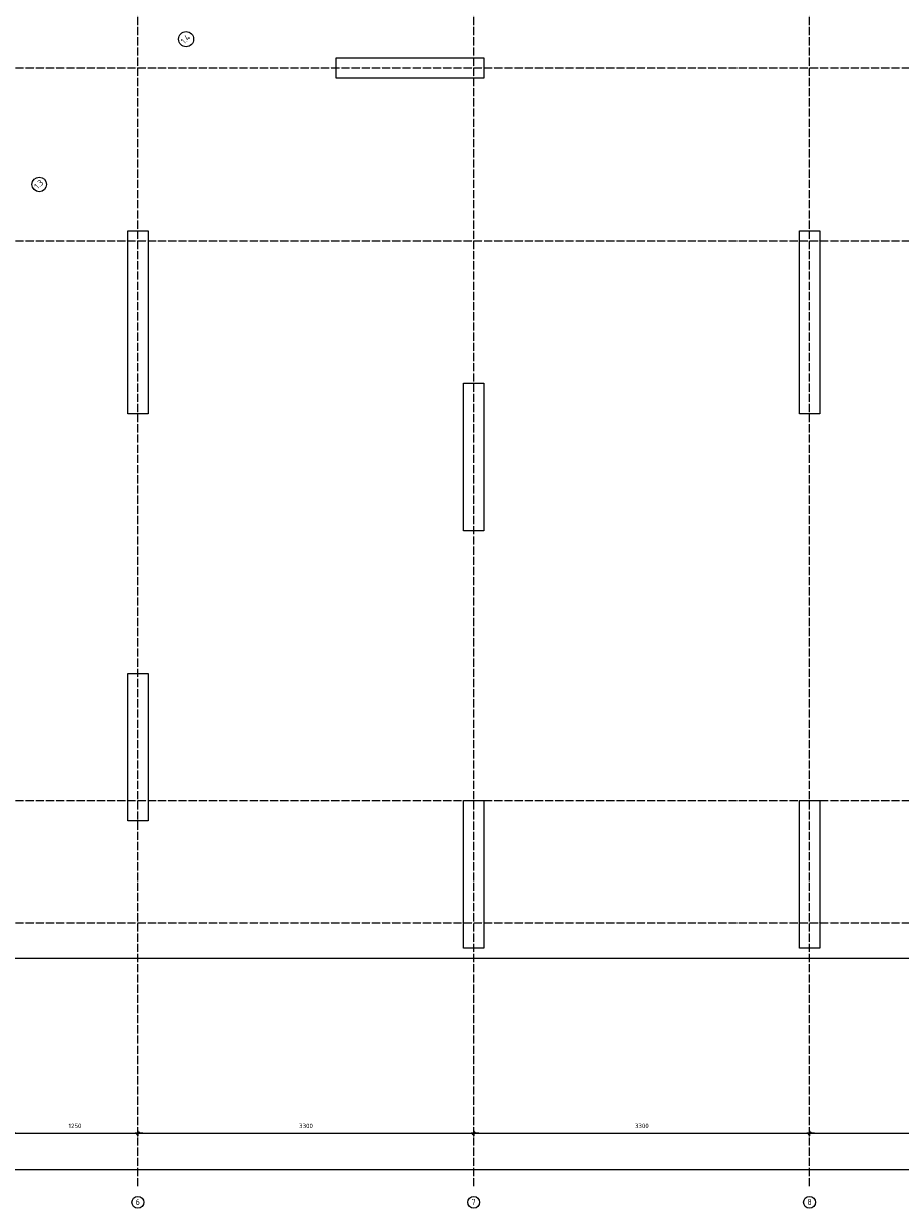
# Model space of a CAD drawing. Header units: millimetres. Extents: x -2995 to 47287, y -2809 to 58122.
# Tile 4 of 143: x 14028 to 22642, y -2807 to 8834. Entities that reach past the tile are written whole.
import ezdxf

# ---------------------------------------------------------------- set-up
doc = ezdxf.new("R2010")
doc.units = ezdxf.units.MM
doc.header["$PDMODE"] = 65
doc.linetypes.add('______11', pattern=[100, 80, -10, 0, -10])
doc.linetypes.add('______5', pattern=[220, 160, -20, 20, -20])
doc.layers.add('Standard', color=7, linetype='Continuous', lineweight=25)
doc.layers.add('Размерная линия_ общее', color=7, linetype='Continuous', lineweight=13)
doc.layers.add('Осевая линия_ общее', color=7, linetype='______5', lineweight=13, true_color=0xa0a0a0)
doc.styles.add('ISOCPEUR', font='ISOCPEUR')
doc.dimstyles.new('DIMSTYLE_3', dxfattribs={"dimtxt": 44, "dimasz": 50, "dimexe": 0, "dimexo": 0, "dimgap": 22, "dimtad": 2, "dimdec": 0, "dimrnd": 5, "dimzin": 12, "dimdsep": 46, "dimtxsty": 'ISOCPEUR', "dimblk1": 'ALL_ML_STRICH', "dimblk2": 'ALL_ML_STRICH', "dimsah": 1, "dimcen": 0, "dimclrd": 7, "dimclre": 256, "dimclrt": 7, "dimadec": 0, "dimazin": 0, "dimtfac": 1, "dimtdec": 0, "dimtix": 1, "dimtmove": 2, "dimatfit": 3, "dimfxl": 0, "dimtzin": 0, "dimlwd": 0, "dimlwe": -3, "dimarcsym": 0})

# ---------------------------------------------------------------- blocks, each defined once
blk = doc.blocks.new('ALL_ML_STRICH')
at = {"color": 0, "linetype": 'ByBlock', "lineweight": -2}
for p, q in [((-1, 0), (0.5, 0)), ((-0.3, -0.3), (0.3, 0.3)), ((0, -0.5), (0, 0.5))]:
    blk.add_line(p, q, dxfattribs=at)
blk = doc.blocks.new('*D163')
at = {"layer": 'DEFPOINTS', "color": 7, "linetype": 'Continuous', "lineweight": 13, "transparency": 33554687}
for p in [(0, -2424), (0, -2523), (25050, -2458)]:
    blk.add_point(p, dxfattribs=at)
at = {"layer": 'Размерная линия_ общее', "color": 253, "linetype": 'Continuous', "lineweight": -2, "true_color": 0xa0a0a0, "transparency": 33554687}
for p, q in [((0, -2503), (0, -2424)), ((25050, -2438), (25050, -2424))]:
    blk.add_line(p, q, dxfattribs=at)
at = {"layer": 'Размерная линия_ общее', "color": 7, "linetype": 'Continuous', "lineweight": -2, "transparency": 33554687}
blk.add_line((0, -2424), (25050, -2424), dxfattribs=at)
at = {"layer": 'Размерная линия_ общее', "color": 7, "linetype": 'Continuous', "lineweight": 13, "transparency": 33554687, "xscale": 50, "yscale": 50, "zscale": 50, "rotation": 180}
blk.add_blockref('ALL_ML_STRICH', (0, -2424), dxfattribs=at)
at = {"layer": 'Размерная линия_ общее', "color": 7, "linetype": 'Continuous', "lineweight": 13, "transparency": 33554687, "xscale": 50, "yscale": 50, "zscale": 50}
blk.add_blockref('ALL_ML_STRICH', (25050, -2424), dxfattribs=at)
at = {"layer": 'Размерная линия_ общее', "color": 7, "linetype": 'Continuous', "lineweight": 13, "transparency": 33554687, "insert": (12527, -2352), "char_height": 44, "width": 220, "attachment_point": 5, "style": 'ISOCPEUR'}
blk.add_mtext('\\A1;{25050}', dxfattribs=at)
blk = doc.blocks.new('СЛОЖНЫЙ_ОБЪЕКТ_0')
at = {"layer": 'Осевая линия_ общее', "color": 253, "linetype": '______11', "lineweight": -3, "true_color": 0xa0a0a0, "transparency": 33554687}
for p, q in [((15150, -2590), (15150, 40000)), ((18450, -2590), (18450, 20630)), ((21750, -2590), (21750, 14510)), ((-2770, 8400), (26050, 8400)), ((-2770, 6700), (26050, 6700)), ((-2770, 1200), (26050, 1200)), ((-2770, 0), (26050, 0))]:
    blk.add_line(p, q, dxfattribs=at)
at = {"layer": 'Осевая линия_ общее', "color": 7, "linetype": 'Continuous', "lineweight": 25, "transparency": 33554687}
for centre, radius in [((15624, 8682), 74), ((14181, 7254), 71.9)]:
    blk.add_circle(centre, radius, dxfattribs=at)
at = {"layer": 'Осевая линия_ общее', "color": 7, "linetype": 'Continuous', "lineweight": 13, "transparency": 33554687}
for centre in [(15150, -2748), (18450, -2748), (21750, -2748)]:
    blk.add_circle(centre, 58.5, dxfattribs=at)
at = {"layer": 'Осевая линия_ общее', "color": 7, "linetype": 'Continuous', "lineweight": 25, "transparency": 33554687, "char_height": 60, "attachment_point": 7, "rotation": 45, "style": 'ISOCPEUR'}
for s, insert, width in [('\\W0.80;1.4', (15608, 8630), 119.94), ('\\W0.79;1.3', (14167, 7204), 113.61)]:
    blk.add_mtext(s, dxfattribs=dict(at, insert=insert, width=width))
at = {"layer": 'Осевая линия_ общее', "color": 7, "linetype": 'Continuous', "lineweight": 13, "transparency": 33554687, "char_height": 60, "width": 65.28, "attachment_point": 7, "style": 'ISOCPEUR'}
for s, insert in [('\\W0.78;6', (15129, -2774)), ('\\W0.78;7', (18429, -2774)), ('\\W0.78;8', (21729, -2774))]:
    blk.add_mtext(s, dxfattribs=dict(at, insert=insert))
blk = doc.blocks.new('*D169')
at = {"layer": 'DEFPOINTS', "color": 7, "linetype": 'Continuous', "lineweight": 13, "transparency": 33554687}
for p in [(13900, -1990), (13900, -2069), (15150, -1990)]:
    blk.add_point(p, dxfattribs=at)
at = {"layer": 'Размерная линия_ общее', "color": 253, "linetype": 'Continuous', "lineweight": -2, "true_color": 0xa0a0a0, "transparency": 33554687}
for p, q in [((13900, -2090), (13900, -2069)), ((15150, -2090), (15150, -2069))]:
    blk.add_line(p, q, dxfattribs=at)
at = {"layer": 'Размерная линия_ общее', "color": 7, "linetype": 'Continuous', "lineweight": -2, "transparency": 33554687}
blk.add_line((13900, -2069), (15150, -2069), dxfattribs=at)
at = {"layer": 'Размерная линия_ общее', "color": 7, "linetype": 'Continuous', "lineweight": 13, "transparency": 33554687, "xscale": 50, "yscale": 50, "zscale": 50, "rotation": 180}
blk.add_blockref('ALL_ML_STRICH', (13900, -2069), dxfattribs=at)
at = {"layer": 'Размерная линия_ общее', "color": 7, "linetype": 'Continuous', "lineweight": 13, "transparency": 33554687, "xscale": 50, "yscale": 50, "zscale": 50}
blk.add_blockref('ALL_ML_STRICH', (15150, -2069), dxfattribs=at)
at = {"layer": 'Размерная линия_ общее', "color": 7, "linetype": 'Continuous', "lineweight": 13, "transparency": 33554687, "insert": (14532, -1997), "char_height": 44, "width": 176, "attachment_point": 5, "style": 'ISOCPEUR'}
blk.add_mtext('\\A1;{1250}', dxfattribs=at)
blk = doc.blocks.new('*D170')
at = {"layer": 'DEFPOINTS', "color": 7, "linetype": 'Continuous', "lineweight": 13, "transparency": 33554687}
for p in [(15150, -1990), (15150, -2069), (18450, -2071)]:
    blk.add_point(p, dxfattribs=at)
at = {"layer": 'Размерная линия_ общее', "color": 253, "linetype": 'Continuous', "lineweight": -2, "true_color": 0xa0a0a0, "transparency": 33554687}
for p, q in [((15150, -2090), (15150, -2069)), ((18450, -2069), (18450, -2069))]:
    blk.add_line(p, q, dxfattribs=at)
at = {"layer": 'Размерная линия_ общее', "color": 7, "linetype": 'Continuous', "lineweight": -2, "transparency": 33554687}
blk.add_line((15150, -2069), (18450, -2069), dxfattribs=at)
at = {"layer": 'Размерная линия_ общее', "color": 7, "linetype": 'Continuous', "lineweight": 13, "transparency": 33554687, "xscale": 50, "yscale": 50, "zscale": 50, "rotation": 180}
blk.add_blockref('ALL_ML_STRICH', (15150, -2069), dxfattribs=at)
at = {"layer": 'Размерная линия_ общее', "color": 7, "linetype": 'Continuous', "lineweight": 13, "transparency": 33554687, "xscale": 50, "yscale": 50, "zscale": 50}
blk.add_blockref('ALL_ML_STRICH', (18450, -2069), dxfattribs=at)
at = {"layer": 'Размерная линия_ общее', "color": 7, "linetype": 'Continuous', "lineweight": 13, "transparency": 33554687, "insert": (16802, -1997), "char_height": 44, "width": 176, "attachment_point": 5, "style": 'ISOCPEUR'}
blk.add_mtext('\\A1;{3300}', dxfattribs=at)
blk = doc.blocks.new('*D171')
at = {"layer": 'DEFPOINTS', "color": 7, "linetype": 'Continuous', "lineweight": 13, "transparency": 33554687}
for p in [(21750, -1976), (18450, -2069), (18450, -2071)]:
    blk.add_point(p, dxfattribs=at)
at = {"layer": 'Размерная линия_ общее', "color": 253, "linetype": 'Continuous', "lineweight": -2, "true_color": 0xa0a0a0, "transparency": 33554687}
for p, q in [((18450, -2069), (18450, -2069)), ((21750, -2076), (21750, -2069))]:
    blk.add_line(p, q, dxfattribs=at)
at = {"layer": 'Размерная линия_ общее', "color": 7, "linetype": 'Continuous', "lineweight": -2, "transparency": 33554687}
blk.add_line((18450, -2069), (21750, -2069), dxfattribs=at)
at = {"layer": 'Размерная линия_ общее', "color": 7, "linetype": 'Continuous', "lineweight": 13, "transparency": 33554687, "xscale": 50, "yscale": 50, "zscale": 50, "rotation": 180}
blk.add_blockref('ALL_ML_STRICH', (18450, -2069), dxfattribs=at)
at = {"layer": 'Размерная линия_ общее', "color": 7, "linetype": 'Continuous', "lineweight": 13, "transparency": 33554687, "xscale": 50, "yscale": 50, "zscale": 50}
blk.add_blockref('ALL_ML_STRICH', (21750, -2069), dxfattribs=at)
at = {"layer": 'Размерная линия_ общее', "color": 7, "linetype": 'Continuous', "lineweight": 13, "transparency": 33554687, "insert": (20102, -1997), "char_height": 44, "width": 176, "attachment_point": 5, "style": 'ISOCPEUR'}
blk.add_mtext('\\A1;{3300}', dxfattribs=at)
blk = doc.blocks.new('*D172')
at = {"layer": 'DEFPOINTS', "color": 7, "linetype": 'Continuous', "lineweight": 13, "transparency": 33554687}
for p in [(21750, -1976), (25050, -1976), (21750, -2069)]:
    blk.add_point(p, dxfattribs=at)
at = {"layer": 'Размерная линия_ общее', "color": 253, "linetype": 'Continuous', "lineweight": -2, "true_color": 0xa0a0a0, "transparency": 33554687}
for p, q in [((21750, -2076), (21750, -2069)), ((25050, -2076), (25050, -2069))]:
    blk.add_line(p, q, dxfattribs=at)
at = {"layer": 'Размерная линия_ общее', "color": 7, "linetype": 'Continuous', "lineweight": -2, "transparency": 33554687}
blk.add_line((21750, -2069), (25050, -2069), dxfattribs=at)
at = {"layer": 'Размерная линия_ общее', "color": 7, "linetype": 'Continuous', "lineweight": 13, "transparency": 33554687, "xscale": 50, "yscale": 50, "zscale": 50, "rotation": 180}
blk.add_blockref('ALL_ML_STRICH', (21750, -2069), dxfattribs=at)
at = {"layer": 'Размерная линия_ общее', "color": 7, "linetype": 'Continuous', "lineweight": 13, "transparency": 33554687, "xscale": 50, "yscale": 50, "zscale": 50}
blk.add_blockref('ALL_ML_STRICH', (25050, -2069), dxfattribs=at)
at = {"layer": 'Размерная линия_ общее', "color": 7, "linetype": 'Continuous', "lineweight": 13, "transparency": 33554687, "insert": (23402, -1997), "char_height": 44, "width": 176, "attachment_point": 5, "style": 'ISOCPEUR'}
blk.add_mtext('\\A1;{3300}', dxfattribs=at)

msp = doc.modelspace()

# ---------------------------------------------------------------- linework, layer by layer
at = {"color": 7, "linetype": 'Continuous', "lineweight": 25, "transparency": 33554687}
for p, q in [((17100, 8300), (17100, 8500)), ((17100, 8500), (18550, 8500)), ((18550, 8500), (18550, 8300)), ((18550, 8300), (17100, 8300)), ((15050, 5000), (15050, 6800)), ((15050, 6800), (15250, 6800)), ((15250, 6800), (15250, 5000)), ((21650, 5000), (21650, 6800)), ((21650, 6800), (21850, 6800)), ((21850, 6800), (21850, 5000)), ((18350, 3850), (18350, 5300)), ((18350, 5300), (18550, 5300)), ((18550, 5300), (18550, 3850)), ((15250, 5000), (15050, 5000)), ((21850, 5000), (21650, 5000)), ((18550, 3850), (18350, 3850)), ((18350, -250), (18350, 1200)), ((18350, 1200), (18550, 1200)), ((18550, 1200), (18550, -250)), ((21650, -250.2), (21650, 1199.8)), ((21650, 1199.8), (21850, 1199.8)), ((21850, 1199.8), (21850, -250.2)), ((18550, -250), (18350, -250)), ((21850, -250.2), (21650, -250.2))]:
    msp.add_line(p, q, dxfattribs=at)
at = {"layer": 'Standard', "color": 7, "linetype": 'Continuous', "lineweight": 25, "transparency": 33554687}
for p, q in [((15050, 1000), (15050, 2450)), ((15050, 2450), (15250, 2450)), ((15250, 2450), (15250, 1000)), ((15250, 1000), (15050, 1000))]:
    msp.add_line(p, q, dxfattribs=at)
msp.add_lwpolyline([(-350, -350.2), (25250, -350.2), (25250, 46690), (-350, 46690), (-350, -350.2)], dxfattribs=at)

# ---------------------------------------------------------------- block references
at = {"layer": 'Осевая линия_ общее', "color": 253, "linetype": '______11', "lineweight": -3, "true_color": 0xa0a0a0, "transparency": 33554687}
msp.add_blockref('СЛОЖНЫЙ_ОБЪЕКТ_0', (0, 0), dxfattribs=at)

# ---------------------------------------------------------------- dimensions: what is measured, and where the dimension line sits
at = {"layer": 'Размерная линия_ общее', "color": 7, "linetype": 'Continuous', "lineweight": 13, "transparency": 33554687}
for base, p1, p2, picture, middle in [((15150, -2068.8), (13900, -2090), (15150, -2090), '*D169', (14531.6, -1996.8)), ((18450, -2068.8), (15150, -2090), (18450, -2068.8), '*D170', (16802.2, -1996.8)), ((21750, -2068.8), (18450, -2068.8), (21750, -2076.4), '*D171', (20102.2, -1996.8)), ((25050, -2068.8), (21750, -2076.4), (25050, -2076.4), '*D172', (23402.2, -1996.8)), ((25050, -2423.6), (0, -2503.1), (25050, -2437.7), '*D163', (12527.2, -2351.6))]:
    dim = msp.add_linear_dim(base=base, p1=p1, p2=p2, dimstyle='DIMSTYLE_3', override={"dimpost": '<>', "dimclrd": 7, "dimclre": 253, "dimclrt": 7, "dimlwd": 0, "dimlwe": 65533}, dxfattribs=at)
    dim.commit()
    dim.dimension.update_dxf_attribs({"geometry": picture, "text_midpoint": middle, "dimtype": 160})

doc.saveas('drawing.dxf')
